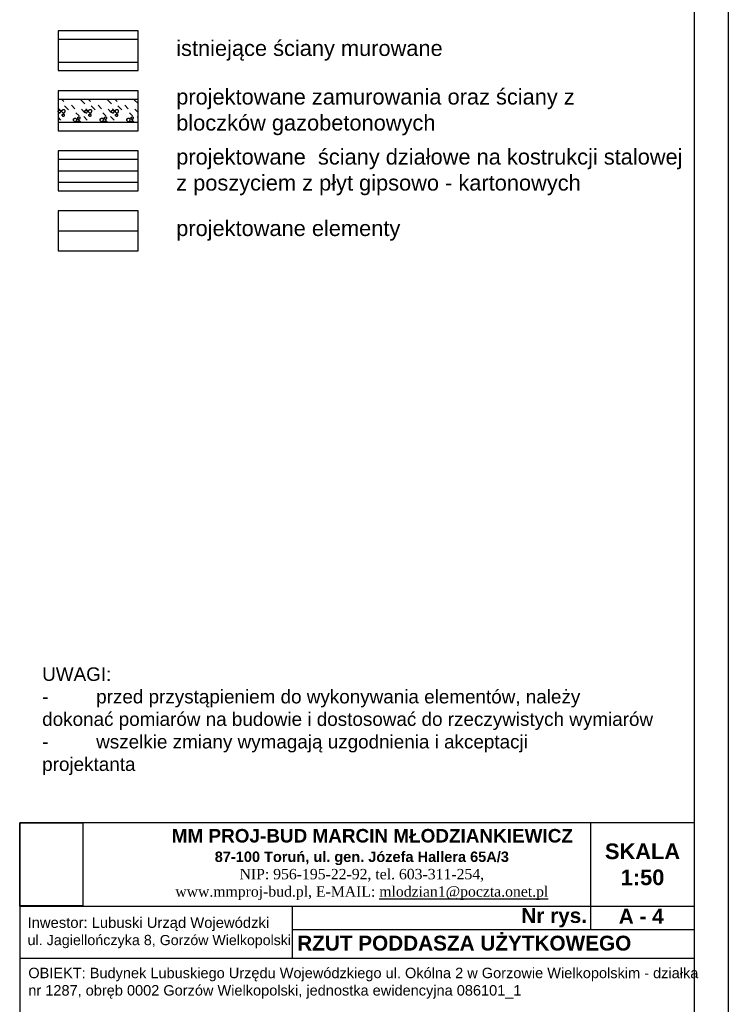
# Model space of a CAD drawing. Header units: millimetres. Extents: x 11979 to 23691, y 12825 to 41978.
# Tile 146 of 256: x 21982 to 22507, y 33072 to 33801. Entities that reach past the tile are written whole.
import ezdxf

# ---------------------------------------------------------------- set-up
doc = ezdxf.new("R2010")
doc.units = ezdxf.units.MM
for name, color, linetype in [('- niebieska cienka - izolacja', 120, 'Continuous'), ('- niebieska gruba', 161, 'Continuous'), ('-LEGENDA', 7, 'Continuous'), ('-RAMKA', 2, 'Continuous'), ('-SCIANY-NOSNE', 4, 'Continuous'), ('-WYMIAR', 8, 'Continuous'), ('0-RAMKA-1', 2, 'Continuous'), ('_PROJEKTOWANE', 5, 'Continuous'), ('KRESKOWANIE', 8, 'Continuous'), ('PATTERN_CLASS', 7, 'Continuous'), ('PROJEKTOWANE', 5, 'Continuous')]:
    doc.layers.add(name, color=color, linetype=linetype)
doc.styles.add('ARIAL', font='arial.ttf', dxfattribs={"height": 0.5})
doc.styles.get("Standard").update_dxf_attribs({"font": 'arial.ttf'})
doc.linetypes.add('ZIGZAG', pattern='A,0.00254,-5.08,[131,ltypeshp.shx,S=5.08,R=0,X=-5.08,Y=0],-10.16,[131,ltypeshp.shx,S=5.08,R=180,X=5.08,Y=0],-5.08', length=20.32254)
picture_1 = doc.add_image_def('image6.jpg', size_in_pixel=(2304, 3037))

# ---------------------------------------------------------------- blocks, each defined once
blk = doc.blocks.new('fdfdssd')
at = {"layer": '-RAMKA', "color": 8}
blk.add_line((21286.99, 20415.98), (21286.99, 18315.98), dxfattribs=at)
at = {"layer": '-RAMKA'}
blk.add_line((21261.99, 18340.98), (21261.99, 20390.98), dxfattribs=at)

msp = doc.modelspace()

# ---------------------------------------------------------------- hatches: boundary and pattern name
at = {"layer": '- niebieska cienka - izolacja'}
h = msp.add_hatch(dxfattribs=at)
h.set_pattern_fill('ANSI31', color=5, scale=10)
h.set_pattern_definition([(315, (7649.2, 7298.977), (19.7999996, -4e-15), [3.394112, -24.607316]), (315, (7649.2, 7318.777), (19.7999996, -4e-15), [3.394112, -24.607316]), (315, (7662.8, 7291.977), (19.7999996, -4e-15), [3.959798, -24.04163]), (315, (7662.8, 7311.777), (19.7999996, -4e-15), [3.959798, -24.04163]), (0, (7659, 7297.777), (0, 19.8), [0.2, -19.6]), (90, (7659.2, 7297.777), (-19.8, 1e-15), [0.2, -19.6]), (0, (7659.2, 7297.977), (0, 19.8), [0.2, -19.6]), (0, (7659.4, 7297.977), (0, 19.8), [0.2, -19.6]), (0, (7659.6, 7297.977), (0, 19.8), [0.2, -19.6]), (0, (7659.8, 7297.977), (0, 19.8), [0.2, -19.6]), (90, (7660, 7297.777), (-19.8, 1e-15), [0.2, -19.6]), (0, (7660, 7297.777), (0, 19.8), [0.2, -19.6]), (90, (7660.2, 7297.577), (-19.8, 1e-15), [0.2, -19.6]), (0, (7660.2, 7297.577), (0, 19.8), [0.2, -19.6]), (90, (7660.4, 7297.377), (-19.8, 1e-15), [0.2, -19.6]), (90, (7660.4, 7297.177), (-19.8, 1e-15), [0.2, -19.6]), (90, (7660.4, 7296.977), (-19.8, 1e-15), [0.2, -19.6]), (90, (7660.4, 7296.777), (-19.8, 1e-15), [0.2, -19.6]), (0, (7660.2, 7296.777), (0, 19.8), [0.2, -19.6]), (90, (7660.2, 7296.577), (-19.8, 1e-15), [0.2, -19.6]), (0, (7660, 7296.577), (0, 19.8), [0.2, -19.6]), (90, (7660, 7296.377), (-19.8, 1e-15), [0.2, -19.6]), (0, (7659.8, 7296.377), (0, 19.8), [0.2, -19.6]), (0, (7659.6, 7296.377), (0, 19.8), [0.2, -19.6]), (0, (7659.4, 7296.377), (0, 19.8), [0.2, -19.6]), (0, (7659.2, 7296.377), (0, 19.8), [0.2, -19.6]), (90, (7659.2, 7296.377), (-19.8, 1e-15), [0.2, -19.6]), (0, (7659, 7296.577), (0, 19.8), [0.2, -19.6]), (90, (7659, 7296.577), (-19.8, 1e-15), [0.2, -19.6]), (0, (7658.8, 7296.777), (0, 19.8), [0.2, -19.6]), (90, (7658.8, 7296.777), (-19.8, 1e-15), [0.2, -19.6]), (90, (7658.8, 7296.977), (-19.8, 1e-15), [0.2, -19.6]), (90, (7658.8, 7297.177), (-19.8, 1e-15), [0.2, -19.6]), (90, (7658.8, 7297.377), (-19.8, 1e-15), [0.2, -19.6]), (0, (7658.8, 7297.577), (0, 19.8), [0.2, -19.6]), (90, (7659, 7297.577), (-19.8, 1e-15), [0.2, -19.6]), (90, (7656, 7280.577), (-19.8, 1e-15), [0.2, -19.6]), (0, (7655.8, 7280.577), (0, 19.8), [0.2, -19.6]), (90, (7655.8, 7280.377), (-19.8, 1e-15), [0.2, -19.6]), (90, (7655.8, 7280.177), (-19.8, 1e-15), [0.2, -19.6]), (90, (7655.8, 7279.977), (-19.8, 1e-15), [0.2, -19.6]), (90, (7655.8, 7279.777), (-19.8, 1e-15), [0.2, -19.6]), (0, (7655.8, 7279.777), (0, 19.8), [0.2, -19.6]), (90, (7656, 7279.577), (-19.8, 1e-15), [0.2, -19.6]), (0, (7656, 7279.577), (0, 19.8), [0.2, -19.6]), (90, (7656.2, 7279.377), (-19.8, 1e-15), [0.2, -19.6]), (0, (7656.2, 7279.377), (0, 19.8), [0.2, -19.6]), (90, (7656.4, 7279.177), (-19.8, 1e-15), [0.2, -19.6]), (0, (7656.4, 7279.177), (0, 19.8), [0.2, -19.6]), (0, (7656.6, 7279.177), (0, 19.8), [0.2, -19.6]), (0, (7656.8, 7279.177), (0, 19.8), [0.2, -19.6]), (0, (7657, 7279.177), (0, 19.8), [0.2, -19.6]), (90, (7657.2, 7279.177), (-19.8, 1e-15), [0.2, -19.6]), (0, (7657.2, 7279.377), (0, 19.8), [0.2, -19.6]), (90, (7657.4, 7279.377), (-19.8, 1e-15), [0.2, -19.6]), (0, (7657.4, 7279.577), (0, 19.8), [0.2, -19.6]), (90, (7657.6, 7279.577), (-19.8, 1e-15), [0.2, -19.6]), (0, (7657.6, 7279.777), (0, 19.8), [0.2, -19.6]), (90, (7657.8, 7279.777), (-19.8, 1e-15), [0.2, -19.6]), (90, (7657.8, 7279.977), (-19.8, 1e-15), [0.2, -19.6]), (90, (7657.8, 7280.177), (-19.8, 1e-15), [0.2, -19.6]), (90, (7657.8, 7280.377), (-19.8, 1e-15), [0.2, -19.6]), (0, (7657.6, 7280.577), (0, 19.8), [0.2, -19.6]), (90, (7657.6, 7280.577), (-19.8, 1e-15), [0.2, -19.6]), (0, (7657.4, 7280.777), (0, 19.8), [0.2, -19.6]), (90, (7657.4, 7280.777), (-19.8, 1e-15), [0.2, -19.6]), (0, (7657.2, 7280.977), (0, 19.8), [0.2, -19.6]), (90, (7657.2, 7280.977), (-19.8, 1e-15), [0.2, -19.6]), (0, (7657, 7281.177), (0, 19.8), [0.2, -19.6]), (0, (7656.8, 7281.177), (0, 19.8), [0.2, -19.6]), (0, (7656.6, 7281.177), (0, 19.8), [0.2, -19.6]), (0, (7656.4, 7281.177), (0, 19.8), [0.2, -19.6]), (90, (7656.4, 7280.977), (-19.8, 1e-15), [0.2, -19.6]), (0, (7656.2, 7280.977), (0, 19.8), [0.2, -19.6]), (90, (7656.2, 7280.777), (-19.8, 1e-15), [0.2, -19.6]), (0, (7656, 7280.777), (0, 19.8), [0.2, -19.6]), (90, (7659, 7281.177), (-19.8, 1e-15), [0.2, -19.6]), (0, (7659, 7281.377), (0, 19.8), [0.2, -19.6]), (90, (7659.2, 7281.377), (-19.8, 1e-15), [0.2, -19.6]), (0, (7659.2, 7281.577), (0, 19.8), [0.2, -19.6]), (0, (7659.4, 7281.577), (0, 19.8), [0.2, -19.6]), (0, (7659.6, 7281.577), (0, 19.8), [0.2, -19.6]), (0, (7659.8, 7281.577), (0, 19.8), [0.2, -19.6]), (0, (7660, 7281.577), (0, 19.8), [0.2, -19.6]), (0, (7660.2, 7281.577), (0, 19.8), [0.2, -19.6]), (90, (7660.4, 7281.377), (-19.8, 1e-15), [0.2, -19.6]), (0, (7660.4, 7281.377), (0, 19.8), [0.2, -19.6]), (90, (7660.6, 7281.177), (-19.8, 1e-15), [0.2, -19.6]), (0, (7660.6, 7281.177), (0, 19.8), [0.2, -19.6]), (90, (7660.8, 7280.977), (-19.8, 1e-15), [0.2, -19.6]), (0, (7660.8, 7280.977), (0, 19.8), [0.2, -19.6]), (90, (7661, 7280.777), (-19.8, 1e-15), [0.2, -19.6]), (90, (7661, 7280.577), (-19.8, 1e-15), [0.2, -19.6]), (90, (7661, 7280.377), (-19.8, 1e-15), [0.2, -19.6]), (90, (7661, 7280.177), (-19.8, 1e-15), [0.2, -19.6]), (90, (7661, 7279.977), (-19.8, 1e-15), [0.2, -19.6]), (90, (7661, 7279.777), (-19.8, 1e-15), [0.2, -19.6]), (0, (7660.8, 7279.777), (0, 19.8), [0.2, -19.6]), (90, (7660.8, 7279.577), (-19.8, 1e-15), [0.2, -19.6]), (0, (7660.6, 7279.577), (0, 19.8), [0.2, -19.6]), (90, (7660.6, 7279.377), (-19.8, 1e-15), [0.2, -19.6]), (0, (7660.4, 7279.377), (0, 19.8), [0.2, -19.6]), (90, (7660.4, 7279.177), (-19.8, 1e-15), [0.2, -19.6]), (0, (7660.2, 7279.177), (0, 19.8), [0.2, -19.6]), (0, (7660, 7279.177), (0, 19.8), [0.2, -19.6]), (0, (7659.8, 7279.177), (0, 19.8), [0.2, -19.6]), (0, (7659.6, 7279.177), (0, 19.8), [0.2, -19.6]), (0, (7659.4, 7279.177), (0, 19.8), [0.2, -19.6]), (0, (7659.2, 7279.177), (0, 19.8), [0.2, -19.6]), (90, (7659.2, 7279.177), (-19.8, 1e-15), [0.2, -19.6]), (0, (7659, 7279.377), (0, 19.8), [0.2, -19.6]), (90, (7659, 7279.377), (-19.8, 1e-15), [0.2, -19.6]), (0, (7658.8, 7279.577), (0, 19.8), [0.2, -19.6]), (90, (7658.8, 7279.577), (-19.8, 1e-15), [0.2, -19.6]), (0, (7658.6, 7279.777), (0, 19.8), [0.2, -19.6]), (90, (7658.6, 7279.777), (-19.8, 1e-15), [0.2, -19.6]), (90, (7658.6, 7279.977), (-19.8, 1e-15), [0.2, -19.6]), (90, (7658.6, 7280.177), (-19.8, 1e-15), [0.2, -19.6]), (90, (7658.6, 7280.377), (-19.8, 1e-15), [0.2, -19.6]), (90, (7658.6, 7280.577), (-19.8, 1e-15), [0.2, -19.6]), (90, (7658.6, 7280.777), (-19.8, 1e-15), [0.2, -19.6]), (0, (7658.6, 7280.977), (0, 19.8), [0.2, -19.6]), (90, (7658.8, 7280.977), (-19.8, 1e-15), [0.2, -19.6]), (0, (7658.8, 7281.177), (0, 19.8), [0.2, -19.6]), (0, (7650.8, 7295.777), (0, 19.8), [0.2, -19.6]), (90, (7651, 7295.777), (-19.8, 1e-15), [0.2, -19.6]), (0, (7651, 7295.977), (0, 19.8), [0.2, -19.6]), (0, (7651.2, 7295.977), (0, 19.8), [0.2, -19.6]), (0, (7651.4, 7295.977), (0, 19.8), [0.2, -19.6]), (0, (7651.6, 7295.977), (0, 19.8), [0.2, -19.6]), (90, (7651.8, 7295.777), (-19.8, 1e-15), [0.2, -19.6]), (0, (7651.8, 7295.777), (0, 19.8), [0.2, -19.6]), (90, (7652, 7295.577), (-19.8, 1e-15), [0.2, -19.6]), (0, (7652, 7295.577), (0, 19.8), [0.2, -19.6]), (90, (7652.2, 7295.377), (-19.8, 1e-15), [0.2, -19.6]), (90, (7652.2, 7295.177), (-19.8, 1e-15), [0.2, -19.6]), (90, (7652.2, 7294.977), (-19.8, 1e-15), [0.2, -19.6]), (90, (7652.2, 7294.777), (-19.8, 1e-15), [0.2, -19.6]), (0, (7652, 7294.777), (0, 19.8), [0.2, -19.6]), (90, (7652, 7294.577), (-19.8, 1e-15), [0.2, -19.6]), (0, (7651.8, 7294.577), (0, 19.8), [0.2, -19.6]), (90, (7651.8, 7294.377), (-19.8, 1e-15), [0.2, -19.6]), (0, (7651.6, 7294.377), (0, 19.8), [0.2, -19.6]), (0, (7651.4, 7294.377), (0, 19.8), [0.2, -19.6]), (0, (7651.2, 7294.377), (0, 19.8), [0.2, -19.6]), (0, (7651, 7294.377), (0, 19.8), [0.2, -19.6]), (90, (7651, 7294.377), (-19.8, 1e-15), [0.2, -19.6]), (0, (7650.8, 7294.577), (0, 19.8), [0.2, -19.6]), (90, (7650.8, 7294.577), (-19.8, 1e-15), [0.2, -19.6]), (0, (7650.6, 7294.777), (0, 19.8), [0.2, -19.6]), (90, (7650.6, 7294.777), (-19.8, 1e-15), [0.2, -19.6]), (90, (7650.6, 7294.977), (-19.8, 1e-15), [0.2, -19.6]), (90, (7650.6, 7295.177), (-19.8, 1e-15), [0.2, -19.6]), (90, (7650.6, 7295.377), (-19.8, 1e-15), [0.2, -19.6]), (0, (7650.6, 7295.577), (0, 19.8), [0.2, -19.6]), (90, (7650.8, 7295.577), (-19.8, 1e-15), [0.2, -19.6]), (90, (7647.8, 7294.577), (-19.8, 1e-15), [0.2, -19.6]), (0, (7647.8, 7294.777), (0, 19.8), [0.2, -19.6]), (90, (7648, 7294.777), (-19.8, 1e-15), [0.2, -19.6]), (0, (7648, 7294.977), (0, 19.8), [0.2, -19.6]), (0, (7648.2, 7294.977), (0, 19.8), [0.2, -19.6]), (0, (7648.4, 7294.977), (0, 19.8), [0.2, -19.6]), (0, (7648.6, 7294.977), (0, 19.8), [0.2, -19.6]), (0, (7648.8, 7294.977), (0, 19.8), [0.2, -19.6]), (0, (7649, 7294.977), (0, 19.8), [0.2, -19.6]), (90, (7649.2, 7294.777), (-19.8, 1e-15), [0.2, -19.6]), (0, (7649.2, 7294.777), (0, 19.8), [0.2, -19.6]), (90, (7649.4, 7294.577), (-19.8, 1e-15), [0.2, -19.6]), (0, (7649.4, 7294.577), (0, 19.8), [0.2, -19.6]), (90, (7649.6, 7294.377), (-19.8, 1e-15), [0.2, -19.6]), (0, (7649.6, 7294.377), (0, 19.8), [0.2, -19.6]), (90, (7649.8, 7294.177), (-19.8, 1e-15), [0.2, -19.6]), (90, (7649.8, 7293.977), (-19.8, 1e-15), [0.2, -19.6]), (90, (7649.8, 7293.777), (-19.8, 1e-15), [0.2, -19.6]), (90, (7649.8, 7293.577), (-19.8, 1e-15), [0.2, -19.6]), (90, (7649.8, 7293.377), (-19.8, 1e-15), [0.2, -19.6]), (90, (7649.8, 7293.177), (-19.8, 1e-15), [0.2, -19.6]), (0, (7649.6, 7293.177), (0, 19.8), [0.2, -19.6]), (90, (7649.6, 7292.977), (-19.8, 1e-15), [0.2, -19.6]), (0, (7649.4, 7292.977), (0, 19.8), [0.2, -19.6]), (90, (7649.4, 7292.777), (-19.8, 1e-15), [0.2, -19.6]), (0, (7649.2, 7292.777), (0, 19.8), [0.2, -19.6]), (90, (7649.2, 7292.577), (-19.8, 1e-15), [0.2, -19.6]), (0, (7649, 7292.577), (0, 19.8), [0.2, -19.6]), (0, (7648.8, 7292.577), (0, 19.8), [0.2, -19.6]), (0, (7648.6, 7292.577), (0, 19.8), [0.2, -19.6]), (0, (7648.4, 7292.577), (0, 19.8), [0.2, -19.6]), (0, (7648.2, 7292.577), (0, 19.8), [0.2, -19.6]), (0, (7648, 7292.577), (0, 19.8), [0.2, -19.6]), (90, (7648, 7292.577), (-19.8, 1e-15), [0.2, -19.6]), (0, (7647.8, 7292.777), (0, 19.8), [0.2, -19.6]), (90, (7647.8, 7292.777), (-19.8, 1e-15), [0.2, -19.6]), (0, (7647.6, 7292.977), (0, 19.8), [0.2, -19.6]), (90, (7647.6, 7292.977), (-19.8, 1e-15), [0.2, -19.6]), (0, (7647.4, 7293.177), (0, 19.8), [0.2, -19.6]), (90, (7647.4, 7293.177), (-19.8, 1e-15), [0.2, -19.6]), (90, (7647.4, 7293.377), (-19.8, 1e-15), [0.2, -19.6]), (90, (7647.4, 7293.577), (-19.8, 1e-15), [0.2, -19.6]), (90, (7647.4, 7293.777), (-19.8, 1e-15), [0.2, -19.6]), (90, (7647.4, 7293.977), (-19.8, 1e-15), [0.2, -19.6]), (90, (7647.4, 7294.177), (-19.8, 1e-15), [0.2, -19.6]), (0, (7647.4, 7294.377), (0, 19.8), [0.2, -19.6]), (90, (7647.6, 7294.377), (-19.8, 1e-15), [0.2, -19.6]), (0, (7647.6, 7294.577), (0, 19.8), [0.2, -19.6]), (90, (7650, 7292.177), (-19.8, 1e-15), [0.2, -19.6]), (0, (7649.8, 7292.177), (0, 19.8), [0.2, -19.6]), (90, (7649.8, 7291.977), (-19.8, 1e-15), [0.2, -19.6]), (90, (7649.8, 7291.777), (-19.8, 1e-15), [0.2, -19.6]), (90, (7649.8, 7291.577), (-19.8, 1e-15), [0.2, -19.6]), (90, (7649.8, 7291.377), (-19.8, 1e-15), [0.2, -19.6]), (0, (7649.8, 7291.377), (0, 19.8), [0.2, -19.6]), (90, (7650, 7291.177), (-19.8, 1e-15), [0.2, -19.6]), (0, (7650, 7291.177), (0, 19.8), [0.2, -19.6]), (90, (7650.2, 7290.977), (-19.8, 1e-15), [0.2, -19.6]), (0, (7650.2, 7290.977), (0, 19.8), [0.2, -19.6]), (90, (7650.4, 7290.777), (-19.8, 1e-15), [0.2, -19.6]), (0, (7650.4, 7290.777), (0, 19.8), [0.2, -19.6]), (0, (7650.6, 7290.777), (0, 19.8), [0.2, -19.6]), (0, (7650.8, 7290.777), (0, 19.8), [0.2, -19.6]), (0, (7651, 7290.777), (0, 19.8), [0.2, -19.6]), (90, (7651.2, 7290.777), (-19.8, 1e-15), [0.2, -19.6]), (0, (7651.2, 7290.977), (0, 19.8), [0.2, -19.6]), (90, (7651.4, 7290.977), (-19.8, 1e-15), [0.2, -19.6]), (0, (7651.4, 7291.177), (0, 19.8), [0.2, -19.6]), (90, (7651.6, 7291.177), (-19.8, 1e-15), [0.2, -19.6]), (0, (7651.6, 7291.377), (0, 19.8), [0.2, -19.6]), (90, (7651.8, 7291.377), (-19.8, 1e-15), [0.2, -19.6]), (90, (7651.8, 7291.577), (-19.8, 1e-15), [0.2, -19.6]), (90, (7651.8, 7291.777), (-19.8, 1e-15), [0.2, -19.6]), (90, (7651.8, 7291.977), (-19.8, 1e-15), [0.2, -19.6]), (0, (7651.6, 7292.177), (0, 19.8), [0.2, -19.6]), (90, (7651.6, 7292.177), (-19.8, 1e-15), [0.2, -19.6]), (0, (7651.4, 7292.377), (0, 19.8), [0.2, -19.6]), (90, (7651.4, 7292.377), (-19.8, 1e-15), [0.2, -19.6]), (0, (7651.2, 7292.577), (0, 19.8), [0.2, -19.6]), (90, (7651.2, 7292.577), (-19.8, 1e-15), [0.2, -19.6]), (0, (7651, 7292.777), (0, 19.8), [0.2, -19.6]), (0, (7650.8, 7292.777), (0, 19.8), [0.2, -19.6]), (0, (7650.6, 7292.777), (0, 19.8), [0.2, -19.6]), (0, (7650.4, 7292.777), (0, 19.8), [0.2, -19.6]), (90, (7650.4, 7292.577), (-19.8, 1e-15), [0.2, -19.6]), (0, (7650.2, 7292.577), (0, 19.8), [0.2, -19.6]), (90, (7650.2, 7292.377), (-19.8, 1e-15), [0.2, -19.6]), (0, (7650, 7292.377), (0, 19.8), [0.2, -19.6]), (315, (7660.4, 7284.377), (19.7999996, -4e-15), [4.24264, -23.758788]), (315, (7660.4, 7304.177), (19.7999996, -4e-15), [4.24264, -23.758788]), (315, (7656.4, 7281.977), (19.7999996, -4e-15), [3.959798, -24.04163]), (315, (7656.4, 7301.777), (19.7999996, -4e-15), [3.959798, -24.04163]), (315, (7652.8, 7288.777), (19.7999996, -4e-15), [4.24264, -23.758788]), (315, (7652.8, 7308.577), (19.7999996, -4e-15), [4.24264, -23.758788]), (315, (7650.2, 7294.577), (19.7999996, -4e-15), [3.676956, -24.324474]), (315, (7650.2, 7314.377), (19.7999996, -4e-15), [3.676956, -24.324474]), (315, (7657, 7290.377), (19.7999996, -4e-15), [4.24264, -23.758788]), (315, (7657, 7310.177), (19.7999996, -4e-15), [4.24264, -23.758788]), (315, (7655, 7296.177), (19.7999996, -4e-15), [3.676956, -24.324474]), (315, (7655, 7315.977), (19.7999996, -4e-15), [3.676956, -24.324474]), (315, (7653.2, 7281.777), (19.7999996, -4e-15), [3.676956, -24.324474]), (315, (7653.2, 7301.577), (19.7999996, -4e-15), [3.676956, -24.324474]), (315, (7645.8, 7284.777), (19.7999996, -4e-15), [3.676956, -24.324474]), (315, (7645.8, 7304.577), (19.7999996, -4e-15), [3.676956, -24.324474])])
h.paths.add_polyline_path([(22010.81, 33724.99), (22069.99, 33724.99), (22069.99, 33741.99), (22010.81, 33741.99)])

# ---------------------------------------------------------------- linework, layer by layer
at = {"layer": '- niebieska gruba'}
for p, q in [((22010.81, 33741.99), (22069.99, 33741.99)), ((22010.81, 33724.99), (22069.99, 33724.99)), ((22010.81, 33697.54), (22069.99, 33697.54)), ((22010.81, 33680.54), (22069.99, 33680.54)), ((22010.81, 33644.59), (22069.99, 33644.59))]:
    msp.add_line(p, q, dxfattribs=at)
at = {"layer": '-LEGENDA'}
for points in [[(22010.81, 33763.14), (22069.99, 33763.14), (22069.99, 33792.73), (22010.81, 33792.73)], [(22010.81, 33718.69), (22069.99, 33718.69), (22069.99, 33748.28), (22010.81, 33748.28)], [(22010.81, 33674.24), (22069.99, 33674.24), (22069.99, 33703.84), (22010.81, 33703.84)], [(22010.81, 33629.79), (22069.99, 33629.79), (22069.99, 33659.39), (22010.81, 33659.39)]]:
    msp.add_lwpolyline(points, close=True, dxfattribs=at)
at = {"layer": '-SCIANY-NOSNE'}
for p, q in [((22010.81, 33786.44), (22069.99, 33786.44)), ((22010.81, 33769.44), (22069.99, 33769.44))]:
    msp.add_line(p, q, dxfattribs=at)
at = {"layer": '_PROJEKTOWANE', "linetype": 'ZIGZAG'}
msp.add_line((22010.81, 33689.04), (22069.99, 33689.04), dxfattribs=at)
at = {"layer": 'PATTERN_CLASS'}
for p, q in [((22405.24, 33206.06), (22405.24, 33127.27)), ((21982.31, 33144.54), (22482.38, 33144.54)), ((22184.21, 33144.54), (22184.21, 33105.97)), ((22184.21, 33127.27), (22482.38, 33127.27)), ((21982.31, 33105.97), (22482.38, 33105.97))]:
    msp.add_line(p, q, dxfattribs=at)
msp.add_lwpolyline([(21982.31, 32754.29), (22482.38, 32754.29), (22482.38, 33206.19), (21982.31, 33206.19)], close=True, dxfattribs=at)

# ---------------------------------------------------------------- block references
at = {"layer": '_PROJEKTOWANE'}
msp.add_blockref('fdfdssd', (1220.39, 14413.31), dxfattribs=at)

# ---------------------------------------------------------------- texts
at = {"layer": '0-RAMKA-1', "char_height": 11.56, "attachment_point": 1}
for s, insert, width in [('istniejące ściany murowane', (22098.29, 33785.59), 810.8783), ('projektowane zamurowania oraz ściany z bloczków gazobetonowych', (22098.29, 33749.62), 299.4862), ('projektowane  ściany działowe na kostrukcji stalowej z poszyciem z płyt gipsowo - kartonowych', (22098.29, 33705.17), 377.1406), ('projektowane elementy', (22098.29, 33652.25), 810.8783)]:
    msp.add_mtext(s, dxfattribs=dict(at, insert=insert, width=width))
at = {"layer": '0-RAMKA-1', "style": 'ARIAL'}
for s, insert, char_height, width, attachment_point in [('{\\fArial|b1|i0|c238|p34;\\H1.3x;    \\C170;MM PROJ-BUD MARCIN MŁODZIANKIEWICZ\\H0.7692x; \\C256;\\P87-100 Toruń, ul. gen. Józefa Hallera 65A/3\\P\\fTimes New Roman|b0|i0|c238|p18;NIP: 956-195-22-92, tel. 603-311-254,\\P\\C170;www.mmproj-bud.pl, E-MAIL: \\Lmlodzian1@poczta.onet.pl}', (22235.82, 33175.34), 7.714, 338.8396, 5), ('\\fArial|b1|i0|c238|p34;A - 4', (22426.21, 33137.06), 11, 295.2821, 4), ('\\fArial|b1|i0|c238|p34;Nr rys. ', (22353.99, 33135.91), 11, 50.3342, 4), ('\\fArial|b1|i0|c238|p34;RZUT PODDASZA UŻYTKOWEGO', (22187.93, 33117.08), 11, 353.3315, 4), ('OBIEKT: Budynek Lubuskiego Urzędu Wojewódzkiego ul. Okólna 2 w Gorzowie Wielkopolskim - działka nr 1287, obręb 0002 Gorzów Wielkopolski, jednostka ewidencyjna 086101_1', (21988.71, 33087.45), 7.71403, 495.3944, 4)]:
    msp.add_mtext(s, dxfattribs=dict(at, insert=insert, char_height=char_height, width=width, attachment_point=attachment_point))
at = {"layer": '0-RAMKA-1', "insert": (21988.15, 33124.82), "char_height": 7.8436, "width": 258.5859, "attachment_point": 4, "line_spacing_factor": 0.996, "style": 'ARIAL'}
msp.add_mtext('\\pxt24.218372;Inwestor: Lubuski Urząd Wojewódzki\\P{\\H0.968939x;ul. Jagiellończyka 8, \\H0.986842x;Gorzów Wielkopolski}', dxfattribs=at)
at = {"layer": 'KRESKOWANIE', "insert": (22443.81, 33175.4), "char_height": 11.5711, "width": 77.1403, "attachment_point": 5, "style": 'ARIAL'}
msp.add_mtext('{\\fArial|b1|i0|c238|p34;SKALA\\P1:50}', dxfattribs=at)
at = {"layer": 'PROJEKTOWANE', "color": 0, "insert": (21999, 33321.32), "char_height": 10, "width": 501.1709, "attachment_point": 1}
msp.add_mtext('UWAGI:\\P-^Iprzed przystąpieniem do wykonywania elementów, należy \\Pdokonać pomiarów na budowie i dostosować do rzeczywistych wymiarów\\P-^Iwszelkie zmiany wymagają uzgodnienia i akceptacji \\Pprojektanta', dxfattribs=at)

# ---------------------------------------------------------------- pictures from other files: only their frames are drawn
at = {"layer": '-WYMIAR'}
image = msp.add_image(picture_1, insert=(21982.31, 33144.65), size_in_units=(46.74, 61.61), dxfattribs=at)
image.dxf.flags = 7
image = msp.add_image(picture_1, insert=(21982.31, 33144.54), size_in_units=(0.0785, 0.103), dxfattribs=at)
image.dxf.flags = 7

doc.saveas('drawing.dxf')
